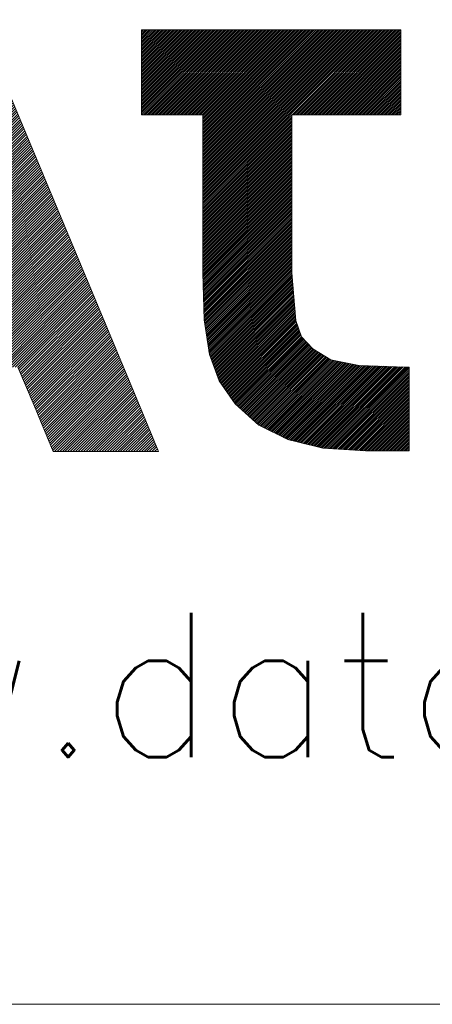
# Model space of a CAD drawing. Header units: millimetres. Extents: x 4 to 836, y 5 to 589.
# Tile 91 of 168: x 669.88 to 674.75, y 5 to 16.61. Entities that reach past the tile are written whole.
import ezdxf

# ---------------------------------------------------------------- set-up
doc = ezdxf.new("R2010")
doc.units = ezdxf.units.MM
doc.layers.add('256', color=7, linetype='Continuous', true_color=0xffffff)
doc.styles.add('blockfont', font='simplex.shx')

# ---------------------------------------------------------------- blocks, each defined once
blk = doc.blocks.new('HATCH3')
at = {"color": 5, "lineweight": 13}
for p, q in [((667.915782, 15.634335), (668.885862, 16.604416)), ((667.938179, 15.687812), (668.859912, 16.609545)), ((667.579822, 14.832184), (669.245605, 16.497967)), ((667.602219, 14.885661), (669.227049, 16.51049)), ((667.624616, 14.939138), (669.208493, 16.523014)), ((667.647014, 14.992614), (669.189937, 16.535537)), ((667.669411, 15.046091), (669.170512, 16.547192)), ((667.691809, 15.099568), (669.144635, 16.552394)), ((667.714206, 15.153045), (669.118758, 16.557596)), ((667.736603, 15.206521), (669.09288, 16.562799)), ((667.759001, 15.259998), (669.067003, 16.568001)), ((667.781398, 15.313475), (669.041126, 16.573203)), ((667.803795, 15.366952), (669.015248, 16.578405)), ((667.826193, 15.420428), (668.989371, 16.583607)), ((667.84859, 15.473905), (668.963494, 16.588809)), ((667.870987, 15.527382), (668.937617, 16.594011)), ((667.893385, 15.580859), (668.911739, 16.599214)), ((667.960577, 15.741289), (668.820349, 16.601062)), ((667.982974, 15.794766), (668.780787, 16.592579)), ((668.005371, 15.848242), (668.741225, 16.584096)), ((668.027769, 15.901719), (668.701662, 16.575613)), ((668.050166, 15.955196), (668.6621, 16.56713)), ((668.072563, 16.008673), (668.622538, 16.558647)), ((668.094961, 16.062149), (668.582975, 16.550164)), ((668.132726, 16.130994), (668.543413, 16.541681)), ((667.355848, 14.297417), (669.430628, 16.372196)), ((667.378246, 14.350893), (669.412609, 16.385257)), ((667.400643, 14.40437), (669.394053, 16.39778)), ((667.42304, 14.457847), (669.375497, 16.410303)), ((667.445438, 14.511324), (669.356941, 16.422827)), ((667.467835, 14.5648), (669.338385, 16.43535)), ((667.490232, 14.618277), (669.319829, 16.447874)), ((667.51263, 14.671754), (669.301273, 16.460397)), ((667.535027, 14.725231), (669.282717, 16.47292)), ((667.557424, 14.778707), (669.264161, 16.485444)), ((668.190711, 16.220058), (668.444323, 16.473671)), ((668.248695, 16.309122), (668.337238, 16.397665)), ((667.221464, 13.976556), (669.505082, 16.260174)), ((667.243862, 14.030033), (669.492673, 16.278844)), ((667.266259, 14.08351), (669.480264, 16.297515)), ((667.288656, 14.136986), (669.467855, 16.316185)), ((667.311054, 14.190463), (669.455446, 16.334855)), ((667.333451, 14.24394), (669.443037, 16.353526)), ((667.08708, 13.655696), (669.579536, 16.148152)), ((667.109478, 13.709172), (669.567127, 16.166822)), ((667.131875, 13.762649), (669.554718, 16.185493)), ((667.154272, 13.816126), (669.542309, 16.204163)), ((667.17667, 13.869603), (669.5299, 16.222833)), ((667.199067, 13.923079), (669.517491, 16.241504)), ((666.952696, 13.334835), (669.640165, 16.022304)), ((666.975094, 13.388312), (669.631005, 16.044223)), ((666.997491, 13.441789), (669.621845, 16.066143)), ((667.019888, 13.495265), (669.612685, 16.088063)), ((667.042286, 13.548742), (669.603526, 16.109982)), ((667.064683, 13.602219), (669.591946, 16.129482)), ((668.86128, 15.212339), (669.649324, 16.000384)), ((668.86962, 15.1896), (669.658484, 15.978464)), ((668.877959, 15.16686), (669.667644, 15.956545)), ((668.886299, 15.14412), (669.676804, 15.934625)), ((668.894639, 15.121381), (669.685963, 15.912705)), ((668.902979, 15.098641), (669.695123, 15.890786)), ((668.911318, 15.075901), (669.704283, 15.868866)), ((668.919658, 15.053162), (669.713443, 15.846946)), ((668.927998, 15.030422), (669.722602, 15.825027)), ((668.936338, 15.007682), (669.731762, 15.803107)), ((668.944677, 14.984943), (669.740922, 15.781187)), ((668.953017, 14.962203), (669.750082, 15.759268)), ((668.961357, 14.939463), (669.759241, 15.737348)), ((668.969696, 14.916724), (669.768401, 15.715428)), ((668.978036, 14.893984), (669.777561, 15.693509)), ((668.986376, 14.871244), (669.78672, 15.671589)), ((668.994716, 14.848505), (669.79588, 15.649669)), ((669.003055, 14.825765), (669.80504, 15.62775)), ((669.011395, 14.803025), (669.8142, 15.60583)), ((669.019735, 14.780286), (669.823359, 15.58391)), ((669.028075, 14.757546), (669.832519, 15.561991)), ((669.036414, 14.734806), (669.841679, 15.540071)), ((669.044754, 14.712067), (669.850839, 15.518151)), ((669.053094, 14.689327), (669.859998, 15.496232)), ((669.061433, 14.666587), (669.869158, 15.474312)), ((669.069773, 14.643847), (669.878318, 15.452392)), ((669.078113, 14.621108), (669.887478, 15.430473)), ((669.086453, 14.598368), (669.896637, 15.408553)), ((669.094792, 14.575628), (669.905797, 15.386633)), ((669.103132, 14.552889), (669.914957, 15.364714)), ((669.111472, 14.530149), (669.924117, 15.342794)), ((669.119812, 14.507409), (669.933276, 15.320874)), ((669.128151, 14.48467), (669.942436, 15.298955)), ((669.136491, 14.46193), (669.951596, 15.277035)), ((669.144831, 14.43919), (669.960756, 15.255115)), ((669.15317, 14.416451), (669.969915, 15.233196)), ((669.16151, 14.393711), (669.979075, 15.211276)), ((666.907902, 13.227882), (668.819153, 15.139133)), ((666.930299, 13.281358), (668.838534, 15.189594)), ((669.16985, 14.370971), (669.988235, 15.189356)), ((669.17819, 14.348232), (669.997395, 15.167437)), ((669.186529, 14.325492), (670.006554, 15.145517)), ((669.194869, 14.302752), (670.015714, 15.123597)), ((669.203209, 14.280013), (670.024874, 15.101677)), ((666.84071, 13.067451), (668.761008, 14.98775)), ((666.863107, 13.120928), (668.78039, 15.038211)), ((666.885504, 13.174405), (668.799771, 15.088672)), ((669.211549, 14.257273), (670.034034, 15.079758)), ((669.219888, 14.234533), (670.043193, 15.057838)), ((669.228228, 14.211794), (670.052353, 15.035918)), ((669.236568, 14.189054), (670.061513, 15.013999)), ((669.244908, 14.166314), (670.070672, 14.992079)), ((666.795915, 12.960498), (668.722246, 14.886829)), ((666.818312, 13.013975), (668.741627, 14.93729)), ((669.253247, 14.143575), (670.079832, 14.970159)), ((669.261587, 14.120835), (670.088992, 14.94824)), ((669.269927, 14.098095), (670.098152, 14.92632)), ((669.278266, 14.075355), (670.107311, 14.9044)), ((669.286606, 14.052616), (670.116471, 14.882481)), ((669.294946, 14.029876), (670.125631, 14.860561)), ((666.75112, 12.853544), (668.683483, 14.785907)), ((666.773518, 12.907021), (668.702864, 14.836368)), ((669.303286, 14.007136), (670.134791, 14.838641)), ((669.311625, 13.984397), (670.14395, 14.816722)), ((669.319965, 13.961657), (670.15311, 14.794802)), ((669.328305, 13.938917), (670.16227, 14.772882)), ((669.336645, 13.916178), (670.17143, 14.750963)), ((666.683928, 12.693114), (668.625339, 14.634525)), ((666.706325, 12.746591), (668.64472, 14.684985)), ((666.728723, 12.800068), (668.664101, 14.735446)), ((669.344984, 13.893438), (670.180589, 14.729043)), ((669.353324, 13.870698), (670.189749, 14.707123)), ((669.361664, 13.847959), (670.198909, 14.685204)), ((669.370003, 13.825219), (670.208069, 14.663284)), ((669.378343, 13.802479), (670.217228, 14.641364)), ((666.639133, 12.586161), (668.586576, 14.533603)), ((666.661531, 12.639637), (668.605957, 14.584064)), ((669.386683, 13.77974), (670.226388, 14.619445)), ((669.395023, 13.757), (670.235548, 14.597525)), ((669.403362, 13.73426), (670.244708, 14.575605)), ((669.411702, 13.711521), (670.253867, 14.553686)), ((669.420042, 13.688781), (670.263027, 14.531766)), ((666.594339, 12.479207), (668.547813, 14.432681)), ((666.616736, 12.532684), (668.567194, 14.483142)), ((669.428382, 13.666041), (670.272187, 14.509846)), ((669.436721, 13.643302), (670.281347, 14.487927)), ((669.445061, 13.620562), (670.290506, 14.466007)), ((669.453401, 13.597822), (670.299666, 14.444087)), ((669.46174, 13.575083), (670.308826, 14.422168)), ((669.47008, 13.552343), (670.317985, 14.400248)), ((666.527147, 12.318777), (668.489669, 14.281299)), ((666.549544, 12.372254), (668.50905, 14.33176)), ((666.571941, 12.42573), (668.528432, 14.382221)), ((668.837209, 12.857313), (670.336305, 14.356409)), ((668.837209, 12.826233), (670.345465, 14.334489)), ((668.837209, 12.795154), (670.354624, 14.312569)), ((668.837209, 12.764075), (670.363784, 14.29065)), ((669.47842, 13.529603), (670.327145, 14.378328)), ((666.482352, 12.211823), (668.450906, 14.180377)), ((666.504749, 12.2653), (668.470287, 14.230838)), ((668.837209, 12.732995), (670.372944, 14.26873)), ((668.837209, 12.701916), (670.382104, 14.24681)), ((668.837209, 12.670836), (670.391263, 14.224891)), ((668.837209, 12.639757), (670.400423, 14.202971)), ((668.837209, 12.608678), (670.409583, 14.181051)), ((666.437557, 12.10487), (668.412143, 14.079456)), ((666.459955, 12.158347), (668.431525, 14.129917)), ((668.837209, 12.577598), (670.418743, 14.159132)), ((668.837209, 12.546519), (670.427902, 14.137212)), ((668.837209, 12.515439), (670.437062, 14.115292)), ((668.866721, 12.513872), (670.446222, 14.093373)), ((668.897801, 12.513872), (670.455382, 14.071453)), ((668.92888, 12.513872), (670.464541, 14.049533)), ((666.393181, 11.998335), (668.37338, 13.978534)), ((666.415219, 12.051452), (668.392762, 14.028995)), ((668.959959, 12.513872), (670.473701, 14.027614)), ((668.991039, 12.513872), (670.482861, 14.005694)), ((669.022118, 12.513872), (670.492021, 13.983774)), ((669.053198, 12.513872), (670.50118, 13.961855)), ((669.084277, 12.513872), (670.51034, 13.939935)), ((666.327069, 11.838985), (668.315236, 13.827152)), ((666.349107, 11.892101), (668.334618, 13.877613)), ((666.371144, 11.945218), (668.353999, 13.928073)), ((669.115356, 12.513872), (670.5195, 13.918015)), ((669.146436, 12.513872), (670.52866, 13.896096)), ((669.177515, 12.513872), (670.537819, 13.874176)), ((669.208595, 12.513872), (670.546979, 13.852256)), ((669.239674, 12.513872), (670.556139, 13.830337)), ((666.282994, 11.732751), (668.276473, 13.72623)), ((666.305032, 11.785868), (668.295855, 13.776691)), ((669.270753, 12.513872), (670.565299, 13.808417)), ((669.301833, 12.513872), (670.574458, 13.786497)), ((669.332912, 12.513872), (670.583618, 13.764578)), ((669.363992, 12.513872), (670.592778, 13.742658)), ((669.395071, 12.513872), (670.601937, 13.720738)), ((666.238919, 11.626517), (668.237711, 13.625308)), ((666.260957, 11.679634), (668.257092, 13.675769)), ((669.42615, 12.513872), (670.611097, 13.698819)), ((669.45723, 12.513872), (670.620257, 13.676899)), ((669.488309, 12.513872), (670.629417, 13.654979)), ((669.519389, 12.513872), (670.638576, 13.63306)), ((669.550468, 12.513872), (670.647736, 13.61114)), ((669.581548, 12.513872), (670.656896, 13.58922)), ((666.194844, 11.520283), (668.198948, 13.524387)), ((666.216882, 11.5734), (668.218329, 13.574848)), ((666.225838, 11.520198), (668.179566, 13.473926)), ((668.837209, 13.478901), (668.866024, 13.507716)), ((668.837209, 13.447822), (668.897103, 13.507716)), ((668.837209, 13.416742), (668.928183, 13.507716)), ((668.837209, 13.385663), (668.959262, 13.507716)), ((668.837209, 13.354583), (668.990342, 13.507716)), ((668.837209, 13.323504), (669.021421, 13.507716)), ((668.837209, 13.292425), (669.0525, 13.507716)), ((668.837209, 13.261345), (669.08358, 13.507716)), ((668.837209, 13.230266), (669.114659, 13.507716)), ((668.837209, 13.199186), (669.145739, 13.507716)), ((668.837209, 13.168107), (669.176818, 13.507716)), ((668.837209, 13.137027), (669.207898, 13.507716)), ((668.837209, 13.105948), (669.238977, 13.507716)), ((668.837209, 13.074869), (669.270056, 13.507716)), ((668.837209, 13.043789), (669.301136, 13.507716)), ((668.837209, 13.01271), (669.332215, 13.507716)), ((668.837209, 12.98163), (669.363295, 13.507716)), ((668.837209, 12.950551), (669.394374, 13.507716)), ((668.837209, 12.919472), (669.425453, 13.507716)), ((668.837209, 12.888392), (669.456533, 13.507716)), ((669.612627, 12.513872), (670.666056, 13.567301)), ((669.643706, 12.513872), (670.675215, 13.545381)), ((669.674786, 12.513872), (670.684375, 13.523461)), ((669.705865, 12.513872), (670.693535, 13.501542)), ((669.736945, 12.513872), (670.702695, 13.479622)), ((666.256918, 11.520198), (668.160185, 13.423465)), ((666.287997, 11.520198), (668.140804, 13.373004)), ((669.768024, 12.513872), (670.711854, 13.457702)), ((669.799103, 12.513872), (670.721014, 13.435783)), ((669.830183, 12.513872), (670.730174, 13.413863)), ((669.860137, 12.512747), (670.739334, 13.391943)), ((669.869494, 12.491025), (670.748493, 13.370024)), ((666.319077, 11.520198), (668.121422, 13.322544)), ((666.350156, 11.520198), (668.102041, 13.272083)), ((669.878851, 12.469302), (670.757653, 13.348104)), ((669.888208, 12.44758), (670.766813, 13.326184)), ((669.897565, 12.425857), (670.775973, 13.304265)), ((669.906922, 12.404135), (670.785132, 13.282345)), ((669.916279, 12.382413), (670.794292, 13.260425)), ((669.925636, 12.36069), (670.803452, 13.238506)), ((666.381235, 11.520198), (668.082659, 13.221622)), ((666.412315, 11.520198), (668.063278, 13.171161)), ((666.443394, 11.520198), (668.043897, 13.1207)), ((669.934993, 12.338968), (670.812612, 13.216586)), ((669.94435, 12.317245), (670.821771, 13.194666)), ((669.953707, 12.295523), (670.830931, 13.172747)), ((669.963064, 12.2738), (670.840091, 13.150827)), ((669.972421, 12.252078), (670.84925, 13.128907)), ((666.474474, 11.520198), (668.024515, 13.07024)), ((666.505553, 11.520198), (668.005134, 13.019779)), ((669.981778, 12.230355), (670.85841, 13.106988)), ((669.991135, 12.208633), (670.86757, 13.085068)), ((670.000492, 12.186911), (670.87673, 13.063148)), ((670.009849, 12.165188), (670.885889, 13.041229)), ((670.019206, 12.143466), (670.895049, 13.019309)), ((666.536633, 11.520198), (667.985752, 12.969318)), ((666.567712, 11.520198), (667.966371, 12.918857)), ((670.028563, 12.121743), (670.904209, 12.997389)), ((670.03792, 12.100021), (670.913369, 12.97547)), ((670.047277, 12.078298), (670.922528, 12.95355)), ((670.056594, 12.056536), (670.931688, 12.93163)), ((670.065709, 12.034571), (670.940848, 12.909711)), ((670.074823, 12.012607), (670.950008, 12.887791)), ((666.598791, 11.520198), (667.94699, 12.868396)), ((666.629871, 11.520198), (667.927608, 12.817936)), ((670.083938, 11.990642), (670.959167, 12.865871)), ((670.093052, 11.968677), (670.968327, 12.843952)), ((670.102167, 11.946712), (670.977487, 12.822032)), ((670.111282, 11.924747), (670.986647, 12.800112)), ((670.120396, 11.902783), (670.995806, 12.778193)), ((666.66095, 11.520198), (667.908227, 12.767475)), ((666.69203, 11.520198), (667.888845, 12.717014)), ((666.723109, 11.520198), (667.869464, 12.666553)), ((670.129511, 11.880818), (671.004966, 12.756273)), ((670.138625, 11.858853), (671.014126, 12.734353)), ((670.14774, 11.836888), (671.023286, 12.712434)), ((670.156855, 11.814923), (671.032445, 12.690514)), ((670.165969, 11.792959), (671.041605, 12.668594)), ((666.754188, 11.520198), (667.850083, 12.616092)), ((666.785268, 11.520198), (667.830701, 12.565632)), ((670.175084, 11.770994), (671.050765, 12.646675)), ((670.184198, 11.749029), (671.059925, 12.624755)), ((670.193313, 11.727064), (671.069084, 12.602835)), ((670.202428, 11.705099), (671.078244, 12.580916)), ((670.211542, 11.683134), (671.087404, 12.558996)), ((666.816347, 11.520198), (667.81132, 12.515171)), ((666.847427, 11.520198), (667.791938, 12.46471)), ((670.220657, 11.66117), (671.096564, 12.537076)), ((670.229771, 11.639205), (671.105723, 12.515157)), ((670.238886, 11.61724), (671.114883, 12.493237)), ((670.248001, 11.595275), (671.124043, 12.471317)), ((670.257115, 11.57331), (671.133202, 12.449398)), ((670.26623, 11.551346), (671.142362, 12.427478)), ((666.878506, 11.520198), (667.772557, 12.414249)), ((666.909585, 11.520198), (667.753176, 12.363788)), ((666.940665, 11.520198), (667.733794, 12.313327)), ((670.275344, 11.529381), (671.151522, 12.405558)), ((670.297241, 11.520198), (671.160682, 12.383639)), ((670.32832, 11.520198), (671.169841, 12.361719)), ((670.3594, 11.520198), (671.179001, 12.339799)), ((670.390479, 11.520198), (671.188161, 12.31788)), ((666.971744, 11.520198), (667.714413, 12.262867)), ((667.002824, 11.520198), (667.695032, 12.212406)), ((670.421559, 11.520198), (671.197321, 12.29596)), ((670.452638, 11.520198), (671.20648, 12.27404)), ((670.483718, 11.520198), (671.21564, 12.252121)), ((670.514797, 11.520198), (671.2248, 12.230201)), ((670.545876, 11.520198), (671.23396, 12.208281)), ((667.033903, 11.520198), (667.67565, 12.161945)), ((667.064982, 11.520198), (667.656269, 12.111484)), ((670.576956, 11.520198), (671.243119, 12.186362)), ((670.608035, 11.520198), (671.252279, 12.164442)), ((670.639115, 11.520198), (671.261439, 12.142522)), ((670.670194, 11.520198), (671.270599, 12.120603)), ((670.701273, 11.520198), (671.279758, 12.098683)), ((670.732353, 11.520198), (671.288918, 12.076763)), ((667.096062, 11.520198), (667.636887, 12.061023)), ((667.127141, 11.520198), (667.617589, 12.010646)), ((667.158221, 11.520198), (667.598292, 11.960269)), ((670.763432, 11.520198), (671.298066, 12.054832)), ((670.794512, 11.520198), (671.307175, 12.032862)), ((670.825591, 11.520198), (671.316285, 12.010892)), ((670.85667, 11.520198), (671.325395, 11.988922)), ((670.88775, 11.520198), (671.334505, 11.966953)), ((667.1893, 11.520198), (667.578995, 11.909893)), ((667.22038, 11.520198), (667.559698, 11.859516)), ((670.918829, 11.520198), (671.343614, 11.944983)), ((670.949909, 11.520198), (671.352724, 11.923013)), ((670.980988, 11.520198), (671.361834, 11.901044)), ((671.012067, 11.520198), (671.370943, 11.879074)), ((671.043147, 11.520198), (671.380053, 11.857104)), ((667.251459, 11.520198), (667.540401, 11.80914)), ((667.282538, 11.520198), (667.521104, 11.758764)), ((671.074226, 11.520198), (671.389163, 11.835135)), ((671.105306, 11.520198), (671.398273, 11.813165)), ((671.136385, 11.520198), (671.407382, 11.791195)), ((671.167465, 11.520198), (671.416492, 11.769225)), ((671.198544, 11.520198), (671.425602, 11.747256)), ((667.313618, 11.520198), (667.501807, 11.708387)), ((667.344697, 11.520198), (667.48251, 11.658011)), ((671.229623, 11.520198), (671.434711, 11.725286)), ((671.260703, 11.520198), (671.443821, 11.703316)), ((671.291782, 11.520198), (671.452931, 11.681347)), ((671.322862, 11.520198), (671.462041, 11.659377)), ((671.353941, 11.520198), (671.47115, 11.637407)), ((671.38502, 11.520198), (671.48026, 11.615438)), ((667.375777, 11.520198), (667.463213, 11.607635)), ((667.406856, 11.520198), (667.443916, 11.557258)), ((671.4161, 11.520198), (671.48937, 11.593468)), ((671.447179, 11.520198), (671.498479, 11.571498)), ((671.478259, 11.520198), (671.507589, 11.549529))]:
    blk.add_line(p, q, dxfattribs=at)
blk = doc.blocks.new('HATCH5')
at = {"color": 5, "lineweight": 13}
for p, q in [((671.318785, 16.462067), (671.345668, 16.48895)), ((671.318785, 16.440418), (671.367317, 16.48895)), ((671.318785, 16.418768), (671.388967, 16.48895)), ((671.318785, 16.397118), (671.410617, 16.48895)), ((671.318785, 16.375468), (671.432267, 16.48895)), ((671.318785, 16.353819), (671.453916, 16.48895)), ((671.318785, 16.332169), (671.475566, 16.48895)), ((671.318785, 16.310519), (671.497216, 16.48895)), ((671.318785, 16.28887), (671.518865, 16.48895)), ((671.318785, 16.26722), (671.540515, 16.48895)), ((671.318785, 16.24557), (671.562165, 16.48895)), ((671.318785, 16.223921), (671.583814, 16.48895)), ((671.318785, 16.202271), (671.605464, 16.48895)), ((671.318785, 16.180621), (671.627114, 16.48895)), ((671.318785, 16.158971), (671.648764, 16.48895)), ((671.318785, 16.137322), (671.670413, 16.48895)), ((671.318785, 16.115672), (671.692063, 16.48895)), ((671.318785, 16.094022), (671.713713, 16.48895)), ((671.318785, 16.072373), (671.735362, 16.48895)), ((671.318785, 16.050723), (671.757012, 16.48895)), ((671.318785, 16.029073), (671.778662, 16.48895)), ((671.318785, 16.007423), (671.800312, 16.48895)), ((671.318785, 15.985774), (671.821961, 16.48895)), ((671.318785, 15.964124), (671.843611, 16.48895)), ((671.318785, 15.942474), (671.865261, 16.48895)), ((671.318785, 15.920825), (671.88691, 16.48895)), ((671.318785, 15.899175), (671.90856, 16.48895)), ((671.318785, 15.877525), (671.93021, 16.48895)), ((671.318785, 15.855876), (671.951859, 16.48895)), ((671.318785, 15.834226), (671.973509, 16.48895)), ((671.318785, 15.812576), (671.995159, 16.48895)), ((671.318785, 15.790926), (672.016809, 16.48895)), ((671.318785, 15.769277), (672.038458, 16.48895)), ((671.318785, 15.747627), (672.060108, 16.48895)), ((671.318785, 15.725977), (672.081758, 16.48895)), ((671.318785, 15.704328), (672.103407, 16.48895)), ((671.318785, 15.682678), (672.125057, 16.48895)), ((671.318785, 15.661028), (672.146707, 16.48895)), ((671.318785, 15.639378), (672.168357, 16.48895)), ((671.318785, 15.617729), (672.190006, 16.48895)), ((671.318785, 15.596079), (672.211656, 16.48895)), ((671.318785, 15.574429), (672.233306, 16.48895)), ((671.318785, 15.55278), (672.254955, 16.48895)), ((671.318785, 15.53113), (672.276605, 16.48895)), ((671.318785, 15.50948), (672.298255, 16.48895)), ((671.320375, 15.48942), (672.319905, 16.48895)), ((671.342024, 15.48942), (672.341554, 16.48895)), ((671.363674, 15.48942), (672.363204, 16.48895)), ((671.385324, 15.48942), (672.384854, 16.48895)), ((671.406973, 15.48942), (672.406503, 16.48895)), ((671.428623, 15.48942), (672.428153, 16.48895)), ((671.450273, 15.48942), (672.449803, 16.48895)), ((671.471922, 15.48942), (672.471452, 16.48895)), ((671.493572, 15.48942), (672.493102, 16.48895)), ((671.515222, 15.48942), (672.514752, 16.48895)), ((671.536872, 15.48942), (672.536402, 16.48895)), ((671.558521, 15.48942), (672.558051, 16.48895)), ((671.580171, 15.48942), (672.579701, 16.48895)), ((671.601821, 15.48942), (672.601351, 16.48895)), ((671.62347, 15.48942), (672.623, 16.48895)), ((671.64512, 15.48942), (672.64465, 16.48895)), ((671.66677, 15.48942), (672.6663, 16.48895)), ((671.68842, 15.48942), (672.68795, 16.48895)), ((671.710069, 15.48942), (672.709599, 16.48895)), ((671.731719, 15.48942), (672.731249, 16.48895)), ((671.753369, 15.48942), (672.752899, 16.48895)), ((671.775018, 15.48942), (672.774548, 16.48895)), ((671.796668, 15.48942), (672.796198, 16.48895)), ((671.818318, 15.48942), (672.817848, 16.48895)), ((671.839968, 15.48942), (672.839498, 16.48895)), ((671.861617, 15.48942), (672.861147, 16.48895)), ((671.883267, 15.48942), (672.882797, 16.48895)), ((671.904917, 15.48942), (672.904447, 16.48895)), ((671.926566, 15.48942), (672.926096, 16.48895)), ((671.948216, 15.48942), (672.947746, 16.48895)), ((671.969866, 15.48942), (672.969396, 16.48895)), ((671.991515, 15.48942), (672.991045, 16.48895)), ((672.013165, 15.48942), (673.012695, 16.48895)), ((672.034815, 15.48942), (673.034345, 16.48895)), ((672.042664, 15.475619), (673.055995, 16.48895)), ((672.042664, 15.45397), (673.077644, 16.48895)), ((672.042664, 15.43232), (673.099294, 16.48895)), ((672.042664, 15.41067), (673.120944, 16.48895)), ((672.042664, 15.389021), (673.142593, 16.48895)), ((672.042664, 15.367371), (673.164243, 16.48895)), ((672.042664, 15.345721), (673.185893, 16.48895)), ((672.042664, 15.324071), (673.207543, 16.48895)), ((672.042664, 15.302422), (673.229192, 16.48895)), ((672.042664, 15.280772), (673.250842, 16.48895)), ((672.042664, 15.259122), (673.272492, 16.48895)), ((672.042664, 15.237473), (673.294141, 16.48895)), ((672.042664, 15.215823), (673.315791, 16.48895)), ((672.042664, 15.194173), (673.337441, 16.48895)), ((672.042664, 15.172524), (673.35909, 16.48895)), ((672.042664, 15.150874), (673.38074, 16.48895)), ((672.042664, 15.129224), (673.40239, 16.48895)), ((672.042664, 15.107574), (673.42404, 16.48895)), ((672.042664, 15.085925), (673.445689, 16.48895)), ((672.042664, 15.064275), (673.467339, 16.48895)), ((672.042664, 15.042625), (673.488989, 16.48895)), ((672.042664, 15.020976), (673.510638, 16.48895)), ((672.042664, 14.999326), (673.532288, 16.48895)), ((672.042664, 14.977676), (673.553938, 16.48895)), ((672.042664, 14.956026), (673.575588, 16.48895)), ((672.042664, 14.934377), (673.597237, 16.48895)), ((672.042664, 14.912727), (673.618887, 16.48895)), ((672.042664, 14.891077), (673.640537, 16.48895)), ((672.042664, 14.869428), (673.662186, 16.48895)), ((672.042664, 14.847778), (673.683836, 16.48895)), ((672.042664, 14.826128), (673.705486, 16.48895)), ((672.042664, 14.804478), (673.727136, 16.48895)), ((672.042664, 14.782829), (673.748785, 16.48895)), ((672.042664, 14.761179), (673.770435, 16.48895)), ((672.042664, 14.739529), (673.792085, 16.48895)), ((672.042664, 14.71788), (673.813734, 16.48895)), ((672.042664, 14.69623), (673.835384, 16.48895)), ((672.042664, 14.67458), (673.857034, 16.48895)), ((672.042664, 14.652931), (673.878683, 16.48895)), ((672.042664, 14.631281), (673.900333, 16.48895)), ((672.042664, 14.609631), (673.921983, 16.48895)), ((672.042664, 14.587981), (673.943633, 16.48895)), ((672.042664, 14.566332), (673.965282, 16.48895)), ((672.042664, 14.544682), (673.986932, 16.48895)), ((672.042664, 14.523032), (674.008582, 16.48895)), ((672.042664, 14.501383), (674.030231, 16.48895)), ((672.042664, 14.479733), (674.051881, 16.48895)), ((672.042664, 14.458083), (674.073531, 16.48895)), ((673.095651, 15.48942), (674.095181, 16.48895)), ((673.1173, 15.48942), (674.11683, 16.48895)), ((673.13895, 15.48942), (674.13848, 16.48895)), ((673.1606, 15.48942), (674.16013, 16.48895)), ((673.182249, 15.48942), (674.181779, 16.48895)), ((673.203899, 15.48942), (674.203429, 16.48895)), ((673.225549, 15.48942), (674.225079, 16.48895)), ((673.247198, 15.48942), (674.246728, 16.48895)), ((673.268848, 15.48942), (674.268378, 16.48895)), ((673.290498, 15.48942), (674.290028, 16.48895)), ((673.312148, 15.48942), (674.311678, 16.48895)), ((673.333797, 15.48942), (674.333327, 16.48895)), ((673.355447, 15.48942), (674.354977, 16.48895)), ((673.377097, 15.48942), (674.376627, 16.48895)), ((673.398746, 15.48942), (674.380516, 16.47119)), ((673.420396, 15.48942), (674.380516, 16.44954)), ((673.442046, 15.48942), (674.380516, 16.42789)), ((673.463696, 15.48942), (674.380516, 16.40624)), ((673.485345, 15.48942), (674.380516, 16.384591)), ((673.506995, 15.48942), (674.380516, 16.362941)), ((673.528645, 15.48942), (674.380516, 16.341291)), ((673.550294, 15.48942), (674.380516, 16.319642)), ((673.571944, 15.48942), (674.380516, 16.297992)), ((673.593594, 15.48942), (674.380516, 16.276342)), ((673.615244, 15.48942), (674.380516, 16.254692)), ((673.636893, 15.48942), (674.380516, 16.233043)), ((673.658543, 15.48942), (674.380516, 16.211393)), ((673.680193, 15.48942), (674.380516, 16.189743)), ((673.701842, 15.48942), (674.380516, 16.168094)), ((673.723492, 15.48942), (674.380516, 16.146444)), ((673.745142, 15.48942), (674.380516, 16.124794)), ((673.766791, 15.48942), (674.380516, 16.103145)), ((673.788441, 15.48942), (674.380516, 16.081495)), ((673.810091, 15.48942), (674.380516, 16.059845)), ((673.831741, 15.48942), (674.380516, 16.038195)), ((673.85339, 15.48942), (674.380516, 16.016546)), ((673.87504, 15.48942), (674.380516, 15.994896)), ((673.89669, 15.48942), (674.380516, 15.973246)), ((673.918339, 15.48942), (674.380516, 15.951597)), ((673.939989, 15.48942), (674.380516, 15.929947)), ((673.961639, 15.48942), (674.380516, 15.908297)), ((673.983289, 15.48942), (674.380516, 15.886647)), ((674.004938, 15.48942), (674.380516, 15.864998)), ((674.026588, 15.48942), (674.380516, 15.843348)), ((674.048238, 15.48942), (674.380516, 15.821698)), ((674.069887, 15.48942), (674.380516, 15.800049)), ((674.091537, 15.48942), (674.380516, 15.778399)), ((674.113187, 15.48942), (674.380516, 15.756749)), ((674.134837, 15.48942), (674.380516, 15.735099)), ((674.156486, 15.48942), (674.380516, 15.71345)), ((674.178136, 15.48942), (674.380516, 15.6918)), ((674.199786, 15.48942), (674.380516, 15.67015)), ((674.221435, 15.48942), (674.380516, 15.648501)), ((674.243085, 15.48942), (674.380516, 15.626851)), ((674.264735, 15.48942), (674.380516, 15.605201)), ((674.286384, 15.48942), (674.380516, 15.583552)), ((674.308034, 15.48942), (674.380516, 15.561902)), ((672.042664, 14.436433), (673.093794, 15.487563)), ((672.042664, 14.414784), (673.093794, 15.465914)), ((672.042664, 14.393134), (673.093794, 15.444264)), ((674.329684, 15.48942), (674.380516, 15.540252)), ((674.351334, 15.48942), (674.380516, 15.518602)), ((672.042664, 14.371484), (673.093794, 15.422614)), ((672.042664, 14.349835), (673.093794, 15.400965)), ((672.042664, 14.328185), (673.093794, 15.379315)), ((672.042664, 14.306535), (673.093794, 15.357665)), ((672.042664, 14.284886), (673.093794, 15.336016)), ((672.042664, 14.263236), (673.093794, 15.314366)), ((672.042664, 14.241586), (673.093794, 15.292716)), ((672.042664, 14.219936), (673.093794, 15.271066)), ((672.042664, 14.198287), (673.093794, 15.249417)), ((672.042664, 14.176637), (673.093794, 15.227767)), ((672.042664, 14.154987), (673.093794, 15.206117)), ((672.042664, 14.133338), (673.093794, 15.184468)), ((672.042664, 14.111688), (673.093794, 15.162818)), ((672.042664, 14.090038), (673.093794, 15.141168)), ((672.042664, 14.068388), (673.093794, 15.119518)), ((672.042664, 14.046739), (673.093794, 15.097869)), ((672.042664, 14.025089), (673.093794, 15.076219)), ((672.042664, 14.003439), (673.093794, 15.054569)), ((672.042664, 13.98179), (673.093794, 15.03292)), ((672.042664, 13.96014), (673.093794, 15.01127)), ((672.042664, 13.93849), (673.093794, 14.98962)), ((672.042664, 13.91684), (673.093794, 14.96797)), ((672.042664, 13.895191), (673.093794, 14.946321)), ((672.042664, 13.873541), (673.093794, 14.924671)), ((672.042664, 13.851891), (673.093794, 14.903021)), ((672.042664, 13.830242), (673.093794, 14.881372)), ((672.042664, 13.808592), (673.093794, 14.859722)), ((672.042664, 13.786942), (673.093794, 14.838072)), ((672.042664, 13.765293), (673.093794, 14.816423)), ((672.042664, 13.743643), (673.093794, 14.794773)), ((672.042664, 13.721993), (673.093794, 14.773123)), ((672.042664, 13.700343), (673.093794, 14.751473)), ((672.042664, 13.678694), (673.093794, 14.729824)), ((672.042664, 13.657044), (673.093794, 14.708174)), ((672.042664, 13.635394), (673.093794, 14.686524)), ((672.043101, 13.614182), (673.093794, 14.664875)), ((672.043749, 13.59318), (673.093794, 14.643225)), ((672.044397, 13.572179), (673.093794, 14.621575)), ((672.045046, 13.551177), (673.093794, 14.599925)), ((672.045694, 13.530175), (673.093794, 14.578276)), ((672.046342, 13.509174), (673.093794, 14.556626)), ((672.04699, 13.488172), (673.093794, 14.534976)), ((672.047638, 13.46717), (673.093794, 14.513327)), ((672.048286, 13.446169), (673.093794, 14.491677)), ((672.048934, 13.425167), (673.093794, 14.470027)), ((672.049582, 13.404165), (673.093794, 14.448377)), ((672.05023, 13.383164), (673.093794, 14.426728)), ((672.050878, 13.362162), (673.093794, 14.405078)), ((672.051526, 13.34116), (673.093794, 14.383428)), ((672.052174, 13.320159), (673.093794, 14.361779)), ((672.052822, 13.299157), (673.093794, 14.340129)), ((672.05347, 13.278156), (673.093794, 14.318479)), ((672.054118, 13.257154), (673.093794, 14.29683)), ((672.054766, 13.236152), (673.093794, 14.27518)), ((672.055414, 13.215151), (673.093794, 14.25353)), ((672.056063, 13.194149), (673.093794, 14.23188)), ((672.056711, 13.173147), (673.093794, 14.210231)), ((672.057359, 13.152146), (673.093794, 14.188581)), ((672.058007, 13.131144), (673.093794, 14.166931)), ((672.058655, 13.110142), (673.093794, 14.145282)), ((672.059303, 13.089141), (673.093794, 14.123632)), ((672.060004, 13.068192), (673.093794, 14.101982)), ((672.062809, 13.049347), (673.093794, 14.080332)), ((672.065613, 13.030502), (673.093794, 14.058683)), ((672.068418, 13.011657), (673.093794, 14.037033)), ((672.071223, 12.992813), (673.093794, 14.015383)), ((672.074028, 12.973968), (673.093794, 13.993734)), ((672.076833, 12.955123), (673.093794, 13.972084)), ((672.079638, 12.936278), (673.093794, 13.950434)), ((672.082443, 12.917433), (673.093794, 13.928785)), ((672.085248, 12.898588), (673.093794, 13.907135)), ((672.088053, 12.879744), (673.093794, 13.885485)), ((672.090857, 12.860899), (673.093794, 13.863835)), ((672.093662, 12.842054), (673.093794, 13.842186)), ((672.096467, 12.823209), (673.093794, 13.820536)), ((672.099272, 12.804364), (673.093794, 13.798886)), ((672.102077, 12.78552), (673.093794, 13.777237)), ((672.104882, 12.766675), (673.093794, 13.755587)), ((672.107687, 12.74783), (673.093794, 13.733937)), ((672.110492, 12.728985), (673.093794, 13.712287)), ((672.113297, 12.71014), (673.093794, 13.690638)), ((672.116101, 12.691295), (673.093794, 13.668988)), ((672.118906, 12.672451), (673.093794, 13.647338)), ((672.123027, 12.654921), (673.094012, 13.625907)), ((672.128955, 12.6392), (673.095783, 13.606028)), ((672.134883, 12.623478), (673.097553, 13.586148)), ((672.140811, 12.607757), (673.099324, 13.566269)), ((672.14674, 12.592035), (673.101094, 13.54639)), ((672.152668, 12.576314), (673.102865, 13.526511)), ((672.158596, 12.560593), (673.104636, 13.506632)), ((672.164525, 12.544871), (673.106406, 13.486753)), ((672.170453, 12.52915), (673.108177, 13.466874)), ((672.176381, 12.513428), (673.109947, 13.446995)), ((672.182309, 12.497707), (673.111674, 13.427071)), ((672.188238, 12.481985), (673.113295, 13.407043)), ((672.194166, 12.466264), (673.114917, 13.387015)), ((672.200094, 12.450543), (673.116539, 13.366987)), ((672.206023, 12.434821), (673.11816, 13.346959)), ((672.211951, 12.4191), (673.119782, 13.326931)), ((672.217879, 12.403378), (673.121404, 13.306903)), ((672.223807, 12.387657), (673.123025, 13.286875)), ((672.229736, 12.371936), (673.124647, 13.266847)), ((672.235664, 12.356214), (673.126269, 13.246819)), ((672.243511, 12.342411), (673.12789, 13.226791)), ((672.252354, 12.329605), (673.129512, 13.206763)), ((672.261197, 12.316798), (673.131134, 13.186735)), ((672.27004, 12.303991), (673.132755, 13.166707)), ((672.278883, 12.291184), (673.134377, 13.146679)), ((672.287726, 12.278378), (673.135999, 13.126651)), ((672.296569, 12.265571), (673.13762, 13.106623)), ((672.305412, 12.252764), (673.139242, 13.086594)), ((672.314255, 12.239958), (673.140864, 13.066566)), ((672.323098, 12.227151), (673.145295, 13.049348)), ((672.331941, 12.214344), (673.150827, 13.03323)), ((672.340784, 12.201538), (673.156358, 13.017112)), ((672.349627, 12.188731), (673.16189, 13.000994)), ((672.35847, 12.175924), (673.167422, 12.984876)), ((672.367313, 12.163118), (673.172953, 12.968758)), ((672.376156, 12.150311), (673.178485, 12.95264)), ((672.384999, 12.137504), (673.184016, 12.936522)), ((672.393842, 12.124698), (673.189548, 12.920404)), ((672.402685, 12.111891), (673.19508, 12.904285)), ((672.411528, 12.099084), (673.200611, 12.888167)), ((672.420371, 12.086277), (673.206143, 12.872049)), ((672.430568, 12.074825), (673.215628, 12.859884)), ((672.441989, 12.064596), (673.226114, 12.848721)), ((672.45341, 12.054367), (673.236601, 12.837558)), ((672.464831, 12.044138), (673.247088, 12.826396)), ((672.476252, 12.03391), (673.257575, 12.815233)), ((672.487673, 12.023681), (673.268062, 12.80407)), ((672.499094, 12.013452), (673.278549, 12.792907)), ((672.510514, 12.003223), (673.289035, 12.781744)), ((672.521935, 11.992994), (673.299522, 12.770581)), ((672.533356, 11.982765), (673.310009, 12.759418)), ((672.544777, 11.972537), (673.320496, 12.748255)), ((672.556198, 11.962308), (673.330983, 12.737093)), ((672.567619, 11.952079), (673.341636, 12.726096)), ((672.57904, 11.94185), (673.355109, 12.717919)), ((672.590461, 11.931621), (673.368582, 12.709743)), ((672.601882, 11.921393), (673.382055, 12.701566)), ((672.613302, 11.911164), (673.395528, 12.693389)), ((672.624723, 11.900935), (673.409001, 12.685212)), ((672.636144, 11.890706), (673.422474, 12.677036)), ((672.647565, 11.880477), (673.435947, 12.668859)), ((672.658986, 11.870248), (673.44942, 12.660682)), ((672.670407, 11.86002), (673.462893, 12.652506)), ((672.681828, 11.849791), (673.476366, 12.644329)), ((672.693249, 11.839562), (673.489839, 12.636152)), ((672.704877, 11.829541), (673.503312, 12.627976)), ((672.719265, 11.822279), (673.516785, 12.619799)), ((672.733653, 11.815017), (673.530258, 12.611622)), ((672.748041, 11.807755), (673.543731, 12.603445)), ((672.762429, 11.800494), (673.558354, 12.596419)), ((672.776817, 11.793232), (673.576463, 12.592878)), ((672.791205, 11.78597), (673.594572, 12.589338)), ((672.805592, 11.778708), (673.612682, 12.585797)), ((672.81998, 11.771446), (673.630791, 12.582257)), ((672.834368, 11.764184), (673.6489, 12.578716)), ((672.848756, 11.756923), (673.667009, 12.575176)), ((672.863144, 11.749661), (673.685119, 12.571636)), ((672.877532, 11.742399), (673.703228, 12.568095)), ((672.89192, 11.735137), (673.721337, 12.564555)), ((672.906307, 11.727875), (673.739446, 12.561014)), ((672.920695, 11.720613), (673.757556, 12.557474)), ((672.935083, 11.713352), (673.775665, 12.553933)), ((672.949471, 11.70609), (673.793774, 12.550393)), ((672.963859, 11.698828), (673.811883, 12.546852)), ((672.978247, 11.691566), (673.829993, 12.543312)), ((672.992635, 11.684304), (673.848102, 12.539771)), ((673.007023, 11.677042), (673.866211, 12.536231)), ((673.02141, 11.66978), (673.88432, 12.53269)), ((673.035798, 11.662519), (673.904684, 12.531404)), ((673.051212, 11.656283), (673.925645, 12.530715)), ((673.06867, 11.652091), (673.946605, 12.530026)), ((673.086128, 11.647899), (673.967566, 12.529337)), ((673.103586, 11.643707), (673.988527, 12.528648)), ((673.121043, 11.639515), (674.009487, 12.527959)), ((673.138501, 11.635323), (674.030448, 12.52727)), ((673.155959, 11.631132), (674.051409, 12.526581)), ((673.173417, 11.62694), (674.072369, 12.525892)), ((673.190875, 11.622748), (674.09333, 12.525203)), ((673.208333, 11.618556), (674.114291, 12.524514)), ((673.22579, 11.614364), (674.135251, 12.523825)), ((673.243248, 11.610172), (674.156212, 12.523136)), ((673.260706, 11.60598), (674.177173, 12.522447)), ((673.278164, 11.601788), (674.198133, 12.521758)), ((673.295622, 11.597596), (674.219094, 12.521069)), ((673.313079, 11.593404), (674.240055, 12.52038)), ((673.330537, 11.589213), (674.261015, 12.519691)), ((673.347995, 11.585021), (674.281976, 12.519001)), ((673.365453, 11.580829), (674.302937, 12.518312)), ((673.382911, 11.576637), (674.323897, 12.517623)), ((673.400369, 11.572445), (674.344858, 12.516934)), ((673.417826, 11.568253), (674.365819, 12.516245)), ((673.435284, 11.564061), (674.386779, 12.515556)), ((673.452742, 11.559869), (674.40774, 12.514867)), ((673.471775, 11.557253), (674.428701, 12.514178)), ((673.492121, 11.555949), (674.450044, 12.513872)), ((673.512467, 11.554646), (674.471694, 12.513872)), ((673.532813, 11.553342), (674.478241, 12.49877)), ((673.55316, 11.552038), (674.478241, 12.47712)), ((673.573506, 11.550735), (674.478241, 12.45547)), ((673.593852, 11.549431), (674.478241, 12.43382)), ((673.614198, 11.548127), (674.478241, 12.412171)), ((673.634544, 11.546824), (674.478241, 12.390521)), ((673.65489, 11.54552), (674.478241, 12.368871)), ((673.675236, 11.544217), (674.478241, 12.347222)), ((673.695582, 11.542913), (674.478241, 12.325572)), ((673.715928, 11.541609), (674.478241, 12.303922)), ((673.736274, 11.540306), (674.478241, 12.282272)), ((673.75662, 11.539002), (674.478241, 12.260623)), ((673.776966, 11.537698), (674.478241, 12.238973)), ((673.797312, 11.536395), (674.478241, 12.217323)), ((673.817658, 11.535091), (674.478241, 12.195674)), ((673.838004, 11.533787), (674.478241, 12.174024)), ((673.858351, 11.532484), (674.478241, 12.152374)), ((673.878697, 11.53118), (674.478241, 12.130725)), ((673.899043, 11.529876), (674.478241, 12.109075)), ((673.919389, 11.528573), (674.478241, 12.087425)), ((673.939735, 11.527269), (674.478241, 12.065775)), ((673.960081, 11.525966), (674.478241, 12.044126)), ((673.981649, 11.525884), (674.478241, 12.022476)), ((674.003299, 11.525884), (674.478241, 12.000826)), ((674.024948, 11.525884), (674.478241, 11.979177)), ((674.046598, 11.525884), (674.478241, 11.957527)), ((674.068248, 11.525884), (674.478241, 11.935877)), ((674.089898, 11.525884), (674.478241, 11.914227)), ((674.111547, 11.525884), (674.478241, 11.892578)), ((674.133197, 11.525884), (674.478241, 11.870928)), ((674.154847, 11.525884), (674.478241, 11.849278)), ((674.176496, 11.525884), (674.478241, 11.827629)), ((674.198146, 11.525884), (674.478241, 11.805979)), ((674.219796, 11.525884), (674.478241, 11.784329)), ((674.241446, 11.525884), (674.478241, 11.762679)), ((674.263095, 11.525884), (674.478241, 11.74103)), ((674.284745, 11.525884), (674.478241, 11.71938)), ((674.306395, 11.525884), (674.478241, 11.69773)), ((674.328044, 11.525884), (674.478241, 11.676081)), ((674.349694, 11.525884), (674.478241, 11.654431)), ((674.371344, 11.525884), (674.478241, 11.632781)), ((674.392993, 11.525884), (674.478241, 11.611132)), ((674.414643, 11.525884), (674.478241, 11.589482)), ((674.436293, 11.525884), (674.478241, 11.567832)), ((674.457943, 11.525884), (674.478241, 11.546182))]:
    blk.add_line(p, q, dxfattribs=at)

msp = doc.modelspace()

# ---------------------------------------------------------------- linework, layer by layer
at = {"layer": '256', "color": 5, "linetype": 'Continuous', "lineweight": 18}
for p, q in [((671.319, 16.489), (674.381, 16.489)), ((671.319, 15.489), (671.319, 16.489)), ((674.381, 16.489), (674.381, 15.489)), ((669.601, 16.116), (671.296, 12.06)), ((672.043, 15.489), (671.319, 15.489)), ((672.043, 13.628), (672.043, 15.489)), ((673.094, 15.489), (673.094, 13.628)), ((674.381, 15.489), (673.094, 15.489)), ((672.06, 13.069), (672.043, 13.628)), ((673.094, 13.628), (673.111, 13.433)), ((673.111, 13.433), (673.141, 13.061)), ((672.121, 12.662), (672.06, 13.069)), ((673.141, 13.061), (673.207, 12.869)), ((673.207, 12.869), (673.341, 12.727)), ((672.238, 12.351), (672.121, 12.662)), ((673.341, 12.727), (673.554, 12.597)), ((673.554, 12.597), (673.888, 12.532)), ((670.055, 12.06), (669.86, 12.514)), ((673.888, 12.532), (674.438, 12.514)), ((674.438, 12.514), (674.478, 12.514)), ((674.478, 12.514), (674.478, 12.184)), ((672.425, 12.08), (672.238, 12.351)), ((672.704, 11.83), (672.425, 12.08)), ((674.478, 12.184), (674.478, 11.855)), ((670.279, 11.52), (670.055, 12.06)), ((671.296, 12.06), (671.52, 11.52)), ((674.478, 11.855), (674.478, 11.526)), ((673.045, 11.658), (672.704, 11.83)), ((673.461, 11.558), (673.045, 11.658)), ((671.52, 11.52), (670.279, 11.52)), ((673.961, 11.526), (673.461, 11.558)), ((674.323, 11.526), (673.961, 11.526)), ((674.478, 11.526), (674.323, 11.526))]:
    msp.add_line(p, q, dxfattribs=at)
at = {"layer": '256', "color": 3, "linetype": 'Continuous', "lineweight": 18}
msp.add_line((15, 5), (836, 5), dxfattribs=at)

# ---------------------------------------------------------------- block references
at = {"layer": '256', "color": 5, "linetype": 'Continuous', "lineweight": 13}
for name in ['HATCH3', 'HATCH5']:
    msp.add_blockref(name, (0, 0), dxfattribs=at)

# ---------------------------------------------------------------- texts
at = {"layer": '256', "color": 4, "linetype": 'Continuous', "lineweight": 13, "insert": (665.31, 7.349), "char_height": 1.7, "attachment_point": 7, "line_spacing_factor": 0.903614, "style": 'blockfont'}
msp.add_mtext('\\W0.9946;www.datalogic.com', dxfattribs=at)

doc.saveas('drawing.dxf')
